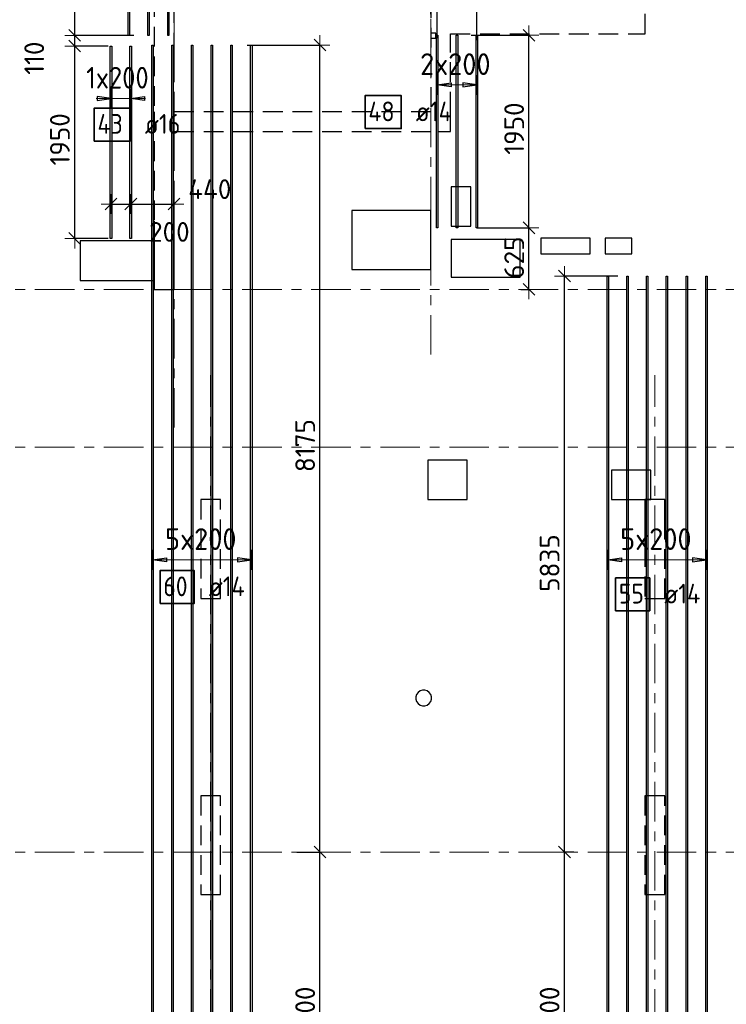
# Model space of a CAD drawing. Header units: metres. Extents: x -38 to 107, y -15 to 21.
# Tile 18 of 89: x 17.52 to 24.67, y 1.76 to 11.73. Entities that reach past the tile are written whole.
import ezdxf

# ---------------------------------------------------------------- set-up
doc = ezdxf.new("R2010")
doc.units = ezdxf.units.M
doc.header["$PDMODE"] = 65
for name, pattern in [('______11', [0.5, 0.4, -0.05, 0, -0.05]), ('______2', [0.27, 0.2, -0.07]), ('______5', [1.1, 0.8, -0.1, 0.1, -0.1])]:
    doc.linetypes.add(name, pattern=pattern)
for name, color, linetype, lineweight in [('XR$2$Осевая линия (1)', 7, '______5', 13), ('XR$3$Перекрытие (1)', 7, 'Continuous', 35), ('XR$3$Размерная линия (1)', 7, 'Continuous', 13)]:
    doc.layers.add(name, color=color, linetype=linetype, lineweight=lineweight)
for name, color, linetype, lineweight, true_color in [('XR$3$Арм.стержн.Доп. Арм верхн.зоны Х', 7, 'Continuous', 35, 0x8c8cff), ('XR$3$Арм.стержн.Доп. Арм. верхн.зоны У', 7, 'Continuous', 35, 0x739641), ('XR$5$Стена_ бетон несущ.', 7, 'Continuous', 70, 0xb4b496)]:
    doc.layers.add(name, color=color, linetype=linetype, lineweight=lineweight, true_color=true_color)
doc.styles.add('ISOCPEUR', font='txt')
doc.dimstyles.new('DIMSTYLE_3', dxfattribs={"dimtxt": 0.2, "dimasz": 0.2, "dimexe": 0, "dimexo": 0, "dimgap": 0.1, "dimtad": 2, "dimdec": 0, "dimlfac": 1000, "dimrnd": 5, "dimzin": 12, "dimdsep": 46, "dimtxsty": 'ISOCPEUR', "dimblk1": 'ALL_ML_STRICH', "dimblk2": 'ALL_ML_STRICH', "dimsah": 1, "dimcen": 0, "dimclrd": 7, "dimclre": 256, "dimclrt": 7, "dimadec": 0, "dimazin": 0, "dimtfac": 1, "dimtdec": 0, "dimtix": 1, "dimtmove": 2, "dimatfit": 3, "dimfxl": 0, "dimtzin": 0, "dimlwd": 0, "dimlwe": -3, "dimarcsym": 0})
doc.dimstyles.new('DIMSTYLE_6', dxfattribs={"dimtxt": 0.2, "dimasz": 0.2, "dimexe": 0, "dimexo": 0, "dimgap": 0.1, "dimtad": 2, "dimdec": 0, "dimlfac": 1000, "dimrnd": 5, "dimzin": 12, "dimdsep": 46, "dimtxsty": 'ISOCPEUR', "dimblk1": 'ALL_ML_STRICH', "dimblk2": 'ALL_ML_STRICH', "dimsah": 1, "dimcen": 0, "dimclrd": 7, "dimclre": 256, "dimclrt": 7, "dimadec": 0, "dimazin": 0, "dimtfac": 1, "dimtdec": 0, "dimtix": 1, "dimtmove": 2, "dimatfit": 3, "dimfxl": 0, "dimtvp": 1.2, "dimtzin": 0, "dimlwd": 0, "dimlwe": -3, "dimarcsym": 0})
doc.dimstyles.new('DIMSTYLE_8', dxfattribs={"dimtxt": 0.2, "dimasz": 0.2, "dimexe": 0, "dimexo": 1e-06, "dimgap": 0.1, "dimtad": 0, "dimdec": 0, "dimlfac": 1000, "dimrnd": 5, "dimzin": 12, "dimdsep": 46, "dimtxsty": 'ISOCPEUR', "dimblk1": 'ALL_ML_STRICH', "dimblk2": 'ALL_ML_STRICH', "dimsah": 1, "dimcen": 0, "dimse1": 1, "dimse2": 1, "dimclrd": 7, "dimclre": 256, "dimclrt": 7, "dimadec": 0, "dimazin": 0, "dimtfac": 1, "dimtdec": 0, "dimtix": 1, "dimtmove": 2, "dimatfit": 3, "dimfxl": 0, "dimtvp": 1.2, "dimtzin": 0, "dimlwd": 0, "dimlwe": -3, "dimarcsym": 0})
doc.dimstyles.new('DIMSTYLE_9', dxfattribs={"dimtxt": 0.2, "dimasz": 0.2, "dimexe": 0, "dimexo": 1e-06, "dimgap": 0.1, "dimtad": 2, "dimdec": 0, "dimlfac": 1000, "dimrnd": 5, "dimzin": 12, "dimdsep": 46, "dimtxsty": 'ISOCPEUR', "dimblk1": 'ALL_ML_STRICH', "dimblk2": 'ALL_ML_STRICH', "dimsah": 1, "dimcen": 0, "dimse1": 1, "dimse2": 1, "dimclrd": 7, "dimclre": 256, "dimclrt": 7, "dimadec": 0, "dimazin": 0, "dimtfac": 1, "dimtdec": 0, "dimtix": 1, "dimtmove": 2, "dimatfit": 3, "dimfxl": 0, "dimtvp": 1.2, "dimtzin": 0, "dimlwd": 0, "dimlwe": -3, "dimarcsym": 0})

# ---------------------------------------------------------------- blocks, each defined once
blk = doc.blocks.new('ALL_ML_STRICH')
at = {"color": 0, "linetype": 'ByBlock', "lineweight": -2}
for p, q in [((0, -0.5), (0, 0.5)), ((-1, 0), (0.5, 0)), ((-0.3, -0.3), (0.3, 0.3))]:
    blk.add_line(p, q, dxfattribs=at)
blk = doc.blocks.new('*D145')
at = {"layer": 'DEFPOINTS', "color": 7, "linetype": 'Continuous', "lineweight": 13, "transparency": 33554687}
for p in [(18.4334, 11.4647), (18.0735, 9.5147), (18.4334, 9.5147)]:
    blk.add_point(p, dxfattribs=at)
at = {"layer": 'XR$3$Размерная линия (1)', "color": 9, "linetype": 'Continuous', "lineweight": -2, "true_color": 0xc7c7c7, "transparency": 33554687}
for p, q in [((18.4134, 11.4647), (18.0735, 11.4647)), ((18.4134, 9.5147), (18.0735, 9.5147))]:
    blk.add_line(p, q, dxfattribs=at)
at = {"layer": 'XR$3$Размерная линия (1)', "color": 7, "linetype": 'Continuous', "lineweight": -2, "transparency": 33554687}
blk.add_line((18.0735, 9.5147), (18.0735, 11.4647), dxfattribs=at)
at = {"layer": 'XR$3$Размерная линия (1)', "color": 7, "linetype": 'Continuous', "lineweight": 13, "transparency": 33554687, "xscale": 0.2, "yscale": 0.2, "zscale": 0.2}
for p, rotation in [((18.0735, 11.4647), 90), ((18.0735, 9.5147), 270)]:
    blk.add_blockref('ALL_ML_STRICH', p, dxfattribs=dict(at, rotation=rotation))
at = {"layer": 'XR$3$Размерная линия (1)', "color": 7, "linetype": 'Continuous', "lineweight": 13, "transparency": 33554687, "insert": (17.9235, 10.5197), "char_height": 0.2, "width": 0.8, "attachment_point": 5, "rotation": 90, "style": 'ISOCPEUR'}
blk.add_mtext('\\A1;{1950}', dxfattribs=at)
blk = doc.blocks.new('*D146')
at = {"layer": 'DEFPOINTS', "color": 7, "linetype": 'Continuous', "lineweight": 13, "transparency": 33554687}
for p in [(18.6934, 11.5729), (18.0735, 11.4647), (18.4334, 11.4647)]:
    blk.add_point(p, dxfattribs=at)
at = {"layer": 'XR$3$Размерная линия (1)', "color": 9, "linetype": 'Continuous', "lineweight": -2, "true_color": 0xc7c7c7, "transparency": 33554687}
for p, q in [((18.6734, 11.5729), (18.0735, 11.5729)), ((18.4134, 11.4647), (18.0735, 11.4647))]:
    blk.add_line(p, q, dxfattribs=at)
at = {"layer": 'XR$3$Размерная линия (1)', "color": 7, "linetype": 'Continuous', "lineweight": -2, "transparency": 33554687}
blk.add_line((18.0735, 11.4647), (18.0735, 11.5729), dxfattribs=at)
at = {"layer": 'XR$3$Размерная линия (1)', "color": 7, "linetype": 'Continuous', "lineweight": 13, "transparency": 33554687, "xscale": 0.2, "yscale": 0.2, "zscale": 0.2}
for p, rotation in [((18.0735, 11.5729), 90), ((18.0735, 11.4647), 270)]:
    blk.add_blockref('ALL_ML_STRICH', p, dxfattribs=dict(at, rotation=rotation))
at = {"layer": 'XR$3$Размерная линия (1)', "color": 7, "linetype": 'Continuous', "lineweight": 13, "transparency": 33554687, "insert": (17.6636, 11.3418), "char_height": 0.2, "width": 0.6, "attachment_point": 5, "rotation": 90, "style": 'ISOCPEUR'}
blk.add_mtext('\\A1;{110}', dxfattribs=at)
blk = doc.blocks.new('*D147')
at = {"layer": 'DEFPOINTS', "color": 7, "linetype": 'Continuous', "lineweight": 13, "transparency": 33554687}
for p in [(18.187, 12.8), (18.0735, 11.5729), (18.6934, 11.5729)]:
    blk.add_point(p, dxfattribs=at)
at = {"layer": 'XR$3$Размерная линия (1)', "color": 9, "linetype": 'Continuous', "lineweight": -2, "true_color": 0xc7c7c7, "transparency": 33554687}
for p, q in [((18.167, 12.8), (18.0735, 12.8)), ((18.6734, 11.5729), (18.0735, 11.5729))]:
    blk.add_line(p, q, dxfattribs=at)
at = {"layer": 'XR$3$Размерная линия (1)', "color": 7, "linetype": 'Continuous', "lineweight": -2, "transparency": 33554687}
blk.add_line((18.0735, 11.5729), (18.0735, 12.8), dxfattribs=at)
at = {"layer": 'XR$3$Размерная линия (1)', "color": 7, "linetype": 'Continuous', "lineweight": 13, "transparency": 33554687, "xscale": 0.2, "yscale": 0.2, "zscale": 0.2}
for p, rotation in [((18.0735, 12.8), 90), ((18.0735, 11.5729), 270)]:
    blk.add_blockref('ALL_ML_STRICH', p, dxfattribs=dict(at, rotation=rotation))
at = {"layer": 'XR$3$Размерная линия (1)', "color": 7, "linetype": 'Continuous', "lineweight": 13, "transparency": 33554687, "insert": (17.9235, 12.2164), "char_height": 0.2, "width": 0.8, "attachment_point": 5, "rotation": 90, "style": 'ISOCPEUR'}
blk.add_mtext('\\A1;{1225}', dxfattribs=at)
blk = doc.blocks.new('*D154')
at = {"layer": 'DEFPOINTS', "color": 7, "linetype": 'Continuous', "lineweight": 13, "transparency": 33554687}
for p in [(23.1495, 3.3), (23.0341, 0), (23.2005, 0)]:
    blk.add_point(p, dxfattribs=at)
at = {"layer": 'XR$3$Размерная линия (1)', "color": 9, "linetype": 'Continuous', "lineweight": -2, "true_color": 0xc7c7c7, "transparency": 33554687}
for p, q in [((23.1295, 3.3), (23.0341, 3.3)), ((23.1805, 0), (23.0341, 0))]:
    blk.add_line(p, q, dxfattribs=at)
at = {"layer": 'XR$3$Размерная линия (1)', "color": 7, "linetype": 'Continuous', "lineweight": -2, "transparency": 33554687}
blk.add_line((23.0341, 0), (23.0341, 3.3), dxfattribs=at)
at = {"layer": 'XR$3$Размерная линия (1)', "color": 7, "linetype": 'Continuous', "lineweight": 13, "transparency": 33554687, "xscale": 0.2, "yscale": 0.2, "zscale": 0.2}
for p, rotation in [((23.0341, 3.3), 90), ((23.0341, 0), 270)]:
    blk.add_blockref('ALL_ML_STRICH', p, dxfattribs=dict(at, rotation=rotation))
at = {"layer": 'XR$3$Размерная линия (1)', "color": 7, "linetype": 'Continuous', "lineweight": 13, "transparency": 33554687, "insert": (22.8841, 1.66), "char_height": 0.2, "width": 0.8, "attachment_point": 5, "rotation": 90, "style": 'ISOCPEUR'}
blk.add_mtext('\\A1;{3300}', dxfattribs=at)
blk = doc.blocks.new('*D155')
at = {"layer": 'DEFPOINTS', "color": 7, "linetype": 'Continuous', "lineweight": 13, "transparency": 33554687}
for p in [(23.5958, 9.135), (23.0341, 3.3), (23.1495, 3.3)]:
    blk.add_point(p, dxfattribs=at)
at = {"layer": 'XR$3$Размерная линия (1)', "color": 9, "linetype": 'Continuous', "lineweight": -2, "true_color": 0xc7c7c7, "transparency": 33554687}
for p, q in [((23.5758, 9.135), (23.0341, 9.135)), ((23.1295, 3.3), (23.0341, 3.3))]:
    blk.add_line(p, q, dxfattribs=at)
at = {"layer": 'XR$3$Размерная линия (1)', "color": 7, "linetype": 'Continuous', "lineweight": -2, "transparency": 33554687}
blk.add_line((23.0341, 3.3), (23.0341, 9.135), dxfattribs=at)
at = {"layer": 'XR$3$Размерная линия (1)', "color": 7, "linetype": 'Continuous', "lineweight": 13, "transparency": 33554687, "xscale": 0.2, "yscale": 0.2, "zscale": 0.2}
for p, rotation in [((23.0341, 9.135), 90), ((23.0341, 3.3), 270)]:
    blk.add_blockref('ALL_ML_STRICH', p, dxfattribs=dict(at, rotation=rotation))
at = {"layer": 'XR$3$Размерная линия (1)', "color": 7, "linetype": 'Continuous', "lineweight": 13, "transparency": 33554687, "insert": (22.8841, 6.2275), "char_height": 0.2, "width": 0.8, "attachment_point": 5, "rotation": 90, "style": 'ISOCPEUR'}
blk.add_mtext('\\A1;{5835}', dxfattribs=at)
blk = doc.blocks.new('*D354')
at = {"layer": 'DEFPOINTS', "color": 7, "linetype": 'Continuous', "lineweight": 13, "transparency": 33554687}
for p in [(22.127, 9.6237), (22.5734, 9), (22.6749, 9)]:
    blk.add_point(p, dxfattribs=at)
at = {"layer": 'XR$3$Размерная линия (1)', "color": 9, "linetype": 'Continuous', "lineweight": -2, "true_color": 0xc7c7c7, "transparency": 33554687}
for p, q in [((22.147, 9.6237), (22.6749, 9.6237)), ((22.5934, 9), (22.6749, 9))]:
    blk.add_line(p, q, dxfattribs=at)
at = {"layer": 'XR$3$Размерная линия (1)', "color": 7, "linetype": 'Continuous', "lineweight": -2, "transparency": 33554687}
blk.add_line((22.6749, 9), (22.6749, 9.6237), dxfattribs=at)
at = {"layer": 'XR$3$Размерная линия (1)', "color": 7, "linetype": 'Continuous', "lineweight": 13, "transparency": 33554687, "xscale": 0.2, "yscale": 0.2, "zscale": 0.2}
for p, rotation in [((22.6749, 9.6237), 90), ((22.6749, 9), 270)]:
    blk.add_blockref('ALL_ML_STRICH', p, dxfattribs=dict(at, rotation=rotation))
at = {"layer": 'XR$3$Размерная линия (1)', "color": 7, "linetype": 'Continuous', "lineweight": 13, "transparency": 33554687, "insert": (22.5249, 9.3219), "char_height": 0.2, "width": 0.6, "attachment_point": 5, "rotation": 90, "style": 'ISOCPEUR'}
blk.add_mtext('\\A1;{625}', dxfattribs=at)
blk = doc.blocks.new('*D355')
at = {"layer": 'DEFPOINTS', "color": 7, "linetype": 'Continuous', "lineweight": 13, "transparency": 33554687}
for p in [(22.0678, 11.5737), (22.127, 9.6237), (22.6749, 9.6237)]:
    blk.add_point(p, dxfattribs=at)
at = {"layer": 'XR$3$Размерная линия (1)', "color": 9, "linetype": 'Continuous', "lineweight": -2, "true_color": 0xc7c7c7, "transparency": 33554687}
for p, q in [((22.0878, 11.5737), (22.6749, 11.5737)), ((22.147, 9.6237), (22.6749, 9.6237))]:
    blk.add_line(p, q, dxfattribs=at)
at = {"layer": 'XR$3$Размерная линия (1)', "color": 7, "linetype": 'Continuous', "lineweight": -2, "transparency": 33554687}
blk.add_line((22.6749, 9.6237), (22.6749, 11.5737), dxfattribs=at)
at = {"layer": 'XR$3$Размерная линия (1)', "color": 7, "linetype": 'Continuous', "lineweight": 13, "transparency": 33554687, "xscale": 0.2, "yscale": 0.2, "zscale": 0.2}
for p, rotation in [((22.6749, 11.5737), 90), ((22.6749, 9.6237), 270)]:
    blk.add_blockref('ALL_ML_STRICH', p, dxfattribs=dict(at, rotation=rotation))
at = {"layer": 'XR$3$Размерная линия (1)', "color": 7, "linetype": 'Continuous', "lineweight": 13, "transparency": 33554687, "insert": (22.5249, 10.6287), "char_height": 0.2, "width": 0.8, "attachment_point": 5, "rotation": 90, "style": 'ISOCPEUR'}
blk.add_mtext('\\A1;{1950}', dxfattribs=at)
blk = doc.blocks.new('*D356')
at = {"layer": 'DEFPOINTS', "color": 7, "linetype": 'Continuous', "lineweight": 13, "transparency": 33554687}
for p in [(21.68, 11.9755), (21.68, 11.7688), (21.7458, 11.525)]:
    blk.add_point(p, dxfattribs=at)
at = {"layer": 'XR$3$Размерная линия (1)', "color": 9, "linetype": 'Continuous', "lineweight": -2, "true_color": 0xc7c7c7, "transparency": 33554687}
for p, q in [((21.68, 11.7888), (21.68, 11.9755)), ((21.7458, 11.545), (21.7458, 11.9755))]:
    blk.add_line(p, q, dxfattribs=at)
at = {"layer": 'XR$3$Размерная линия (1)', "color": 7, "linetype": 'Continuous', "lineweight": -2, "transparency": 33554687}
blk.add_line((21.68, 11.9755), (21.7458, 11.9755), dxfattribs=at)
at = {"layer": 'XR$3$Размерная линия (1)', "color": 7, "linetype": 'Continuous', "lineweight": 13, "transparency": 33554687, "xscale": 0.2, "yscale": 0.2, "zscale": 0.2}
blk.add_blockref('ALL_ML_STRICH', (21.7458, 11.9755), dxfattribs=at)
at = {"layer": 'XR$3$Размерная линия (1)', "color": 7, "linetype": 'Continuous', "lineweight": 13, "transparency": 33554687, "xscale": 0.2, "yscale": 0.2, "zscale": 0.2, "rotation": 180}
blk.add_blockref('ALL_ML_STRICH', (21.68, 11.9755), dxfattribs=at)
at = {"layer": 'XR$3$Размерная линия (1)', "color": 7, "linetype": 'Continuous', "lineweight": 13, "transparency": 33554687, "insert": (21.4278, 12.1238), "char_height": 0.2, "width": 0.4, "attachment_point": 5, "style": 'ISOCPEUR'}
blk.add_mtext('\\A1;{65}', dxfattribs=at)
blk = doc.blocks.new('*D357')
at = {"layer": 'DEFPOINTS', "color": 7, "linetype": 'Continuous', "lineweight": 13, "transparency": 33554687}
for p in [(21.7458, 11.9755), (21.7458, 11.525), (22.1458, 11.5054)]:
    blk.add_point(p, dxfattribs=at)
at = {"layer": 'XR$3$Размерная линия (1)', "color": 9, "linetype": 'Continuous', "lineweight": -2, "true_color": 0xc7c7c7, "transparency": 33554687}
for p, q in [((21.7458, 11.545), (21.7458, 11.9755)), ((22.1458, 11.5254), (22.1458, 11.9755))]:
    blk.add_line(p, q, dxfattribs=at)
at = {"layer": 'XR$3$Размерная линия (1)', "color": 7, "linetype": 'Continuous', "lineweight": -2, "transparency": 33554687}
blk.add_line((21.7458, 11.9755), (22.1458, 11.9755), dxfattribs=at)
at = {"layer": 'XR$3$Размерная линия (1)', "color": 7, "linetype": 'Continuous', "lineweight": 13, "transparency": 33554687, "xscale": 0.2, "yscale": 0.2, "zscale": 0.2, "rotation": 180}
blk.add_blockref('ALL_ML_STRICH', (21.7458, 11.9755), dxfattribs=at)
at = {"layer": 'XR$3$Размерная линия (1)', "color": 7, "linetype": 'Continuous', "lineweight": 13, "transparency": 33554687, "xscale": 0.2, "yscale": 0.2, "zscale": 0.2}
blk.add_blockref('ALL_ML_STRICH', (22.1458, 11.9755), dxfattribs=at)
at = {"layer": 'XR$3$Размерная линия (1)', "color": 7, "linetype": 'Continuous', "lineweight": 13, "transparency": 33554687, "insert": (22.5259, 12.1308), "char_height": 0.2, "width": 0.6, "attachment_point": 5, "style": 'ISOCPEUR'}
blk.add_mtext('\\A1;{400}', dxfattribs=at)
blk = doc.blocks.new('*D383')
at = {"layer": 'DEFPOINTS', "color": 7, "linetype": 'Continuous', "lineweight": 13, "transparency": 33554687}
for p in [(20.3025, 3.3), (20.3844, 0), (20.5578, 0)]:
    blk.add_point(p, dxfattribs=at)
at = {"layer": 'XR$3$Размерная линия (1)', "color": 9, "linetype": 'Continuous', "lineweight": -2, "true_color": 0xc7c7c7, "transparency": 33554687}
for p, q in [((20.3225, 3.3), (20.5578, 3.3)), ((20.4044, 0), (20.5578, 0))]:
    blk.add_line(p, q, dxfattribs=at)
at = {"layer": 'XR$3$Размерная линия (1)', "color": 7, "linetype": 'Continuous', "lineweight": -2, "transparency": 33554687}
blk.add_line((20.5578, 0), (20.5578, 3.3), dxfattribs=at)
at = {"layer": 'XR$3$Размерная линия (1)', "color": 7, "linetype": 'Continuous', "lineweight": 13, "transparency": 33554687, "xscale": 0.2, "yscale": 0.2, "zscale": 0.2}
for p, rotation in [((20.5578, 3.3), 90), ((20.5578, 0), 270)]:
    blk.add_blockref('ALL_ML_STRICH', p, dxfattribs=dict(at, rotation=rotation))
at = {"layer": 'XR$3$Размерная линия (1)', "color": 7, "linetype": 'Continuous', "lineweight": 13, "transparency": 33554687, "insert": (20.4078, 1.66), "char_height": 0.2, "width": 0.8, "attachment_point": 5, "rotation": 90, "style": 'ISOCPEUR'}
blk.add_mtext('\\A1;{3300}', dxfattribs=at)
blk = doc.blocks.new('*D384')
at = {"layer": 'DEFPOINTS', "color": 7, "linetype": 'Continuous', "lineweight": 13, "transparency": 33554687}
for p in [(19.8015, 11.475), (20.3025, 3.3), (20.5578, 3.3)]:
    blk.add_point(p, dxfattribs=at)
at = {"layer": 'XR$3$Размерная линия (1)', "color": 9, "linetype": 'Continuous', "lineweight": -2, "true_color": 0xc7c7c7, "transparency": 33554687}
for p, q in [((19.8215, 11.475), (20.5578, 11.475)), ((20.3225, 3.3), (20.5578, 3.3))]:
    blk.add_line(p, q, dxfattribs=at)
at = {"layer": 'XR$3$Размерная линия (1)', "color": 7, "linetype": 'Continuous', "lineweight": -2, "transparency": 33554687}
blk.add_line((20.5578, 3.3), (20.5578, 11.475), dxfattribs=at)
at = {"layer": 'XR$3$Размерная линия (1)', "color": 7, "linetype": 'Continuous', "lineweight": 13, "transparency": 33554687, "xscale": 0.2, "yscale": 0.2, "zscale": 0.2}
for p, rotation in [((20.5578, 11.475), 90), ((20.5578, 3.3), 270)]:
    blk.add_blockref('ALL_ML_STRICH', p, dxfattribs=dict(at, rotation=rotation))
at = {"layer": 'XR$3$Размерная линия (1)', "color": 7, "linetype": 'Continuous', "lineweight": 13, "transparency": 33554687, "insert": (20.4078, 7.4175), "char_height": 0.2, "width": 0.8, "attachment_point": 5, "rotation": 90, "style": 'ISOCPEUR'}
blk.add_mtext('\\A1;{8175}', dxfattribs=at)
blk = doc.blocks.new('*D385')
at = {"layer": 'DEFPOINTS', "color": 7, "linetype": 'Continuous', "lineweight": 13, "transparency": 33554687}
for p in [(18.6414, 9.9075), (18.4414, 9.8641), (18.4414, 9.7745)]:
    blk.add_point(p, dxfattribs=at)
at = {"layer": 'XR$3$Размерная линия (1)', "color": 7, "linetype": 'Continuous', "lineweight": -2, "transparency": 33554687}
blk.add_line((18.4414, 9.8641), (18.6414, 9.8641), dxfattribs=at)
at = {"layer": 'XR$3$Размерная линия (1)', "color": 7, "linetype": 'Continuous', "lineweight": 13, "transparency": 33554687, "xscale": 0.2, "yscale": 0.2, "zscale": 0.2, "rotation": 180}
blk.add_blockref('ALL_ML_STRICH', (18.4414, 9.8641), dxfattribs=at)
at = {"layer": 'XR$3$Размерная линия (1)', "color": 7, "linetype": 'Continuous', "lineweight": 13, "transparency": 33554687, "xscale": 0.2, "yscale": 0.2, "zscale": 0.2}
blk.add_blockref('ALL_ML_STRICH', (18.6414, 9.8641), dxfattribs=at)
at = {"layer": 'XR$3$Размерная линия (1)', "color": 7, "linetype": 'Continuous', "lineweight": 13, "transparency": 33554687, "insert": (19.0325, 9.5819), "char_height": 0.2, "width": 0.6, "attachment_point": 5, "style": 'ISOCPEUR'}
blk.add_mtext('\\A1;{200}', dxfattribs=at)
blk = doc.blocks.new('*D386')
at = {"layer": 'DEFPOINTS', "color": 7, "linetype": 'Continuous', "lineweight": 13, "transparency": 33554687}
for p in [(18.6414, 9.9075), (18.6414, 9.8641), (19.08, 9.7693)]:
    blk.add_point(p, dxfattribs=at)
at = {"layer": 'XR$3$Размерная линия (1)', "color": 7, "linetype": 'Continuous', "lineweight": -2, "transparency": 33554687}
blk.add_line((18.6414, 9.8641), (19.08, 9.8641), dxfattribs=at)
at = {"layer": 'XR$3$Размерная линия (1)', "color": 7, "linetype": 'Continuous', "lineweight": 13, "transparency": 33554687, "xscale": 0.2, "yscale": 0.2, "zscale": 0.2, "rotation": 180}
blk.add_blockref('ALL_ML_STRICH', (18.6414, 9.8641), dxfattribs=at)
at = {"layer": 'XR$3$Размерная линия (1)', "color": 7, "linetype": 'Continuous', "lineweight": 13, "transparency": 33554687, "xscale": 0.2, "yscale": 0.2, "zscale": 0.2}
blk.add_blockref('ALL_ML_STRICH', (19.08, 9.8641), dxfattribs=at)
at = {"layer": 'XR$3$Размерная линия (1)', "color": 7, "linetype": 'Continuous', "lineweight": 13, "transparency": 33554687, "insert": (19.4416, 10.0152), "char_height": 0.2, "width": 0.6, "attachment_point": 5, "style": 'ISOCPEUR'}
blk.add_mtext('\\A1;{440}', dxfattribs=at)

msp = doc.modelspace()

# ---------------------------------------------------------------- linework, layer by layer
at = {"layer": 'XR$2$Осевая линия (1)', "color": 253, "linetype": '______11', "lineweight": 13, "true_color": 0xa0a0a0, "transparency": 33554687}
for p, q in [((19.08, 7.6), (19.08, 19.78)), ((21.68, 8.34), (21.68, 19.78)), ((-2.63, 9), (62.6, 9)), ((19.45, -3.39), (19.45, 8.13)), ((23.95, -3.39), (23.95, 8.13)), ((-2.63, 7.4), (62.6, 7.4)), ((-2.63, 3.3), (62.6, 3.3))]:
    msp.add_line(p, q, dxfattribs=at)
at = {"layer": 'XR$3$Арм.стержн.Доп. Арм верхн.зоны Х', "color": 253, "linetype": 'Continuous', "lineweight": -3, "true_color": 0xa0a0a0, "transparency": 33554687}
for p, q in [((21.7458, 11.0716), (21.7458, 11.1716)), ((22.1458, 11.0716), (22.1458, 11.1716)), ((21.7458, 11.0716), (21.7458, 10.9716)), ((22.1458, 11.0716), (22.1458, 10.9716)), ((18.8627, 6.2605), (18.8627, 6.3605)), ((19.8627, 6.2605), (19.8627, 6.3605)), ((23.4727, 6.2605), (23.4727, 6.3605)), ((24.4727, 6.2605), (24.4727, 6.3605)), ((18.8627, 6.2605), (18.8627, 6.1605)), ((19.8627, 6.2605), (19.8627, 6.1605)), ((23.4727, 6.2605), (23.4727, 6.1605)), ((24.4727, 6.2605), (24.4727, 6.1605))]:
    msp.add_line(p, q, dxfattribs=at)
at = {"layer": 'XR$3$Арм.стержн.Доп. Арм верхн.зоны Х', "color": 7, "linetype": 'Continuous', "lineweight": 25, "transparency": 33554687}
for p, q in [((21.7458, 11.0716), (21.8858, 11.0916)), ((21.8858, 11.0516), (21.7458, 11.0716)), ((21.8858, 11.0916), (21.8858, 11.0516)), ((22.1458, 11.0716), (22.0058, 11.0916)), ((22.0058, 11.0916), (22.0058, 11.0516)), ((22.0058, 11.0516), (22.1458, 11.0716)), ((18.8627, 6.2605), (19.0027, 6.2805)), ((19.0027, 6.2405), (18.8627, 6.2605)), ((19.0027, 6.2805), (19.0027, 6.2405)), ((19.8627, 6.2605), (19.7227, 6.2805)), ((19.7227, 6.2805), (19.7227, 6.2405)), ((19.7227, 6.2405), (19.8627, 6.2605)), ((23.4727, 6.2605), (23.6127, 6.2805)), ((23.6127, 6.2405), (23.4727, 6.2605)), ((23.6127, 6.2805), (23.6127, 6.2405)), ((24.4727, 6.2605), (24.3327, 6.2805)), ((24.3327, 6.2805), (24.3327, 6.2405)), ((24.3327, 6.2405), (24.4727, 6.2605))]:
    msp.add_line(p, q, dxfattribs=at)
at = {"layer": 'XR$3$Арм.стержн.Доп. Арм верхн.зоны Х', "color": 7, "linetype": 'Continuous', "lineweight": 13, "transparency": 33554687}
for p, q in [((21.7458, 11.0716), (21.7458, 11.0716)), ((21.7458, 11.0716), (22.1458, 11.0716)), ((22.1458, 11.0716), (22.1458, 11.0716)), ((18.8627, 6.2605), (18.8627, 6.2605)), ((18.8627, 6.2605), (19.8627, 6.2605)), ((19.8627, 6.2605), (19.8627, 6.2605)), ((23.4727, 6.2605), (23.4727, 6.2605)), ((23.4727, 6.2605), (24.4727, 6.2605)), ((24.4727, 6.2605), (24.4727, 6.2605))]:
    msp.add_line(p, q, dxfattribs=at)
at = {"layer": 'XR$3$Арм.стержн.Доп. Арм верхн.зоны Х', "color": 34, "linetype": 'Continuous', "lineweight": 25, "transparency": 33554687}
for points in [[(18.6153, 11.5729), (18.6153, 15.4729), (18.6273, 15.4729), (18.6273, 11.5729), (18.6153, 11.5729)], [(18.8153, 11.5729), (18.8153, 15.4729), (18.8273, 15.4729), (18.8273, 11.5729), (18.8153, 11.5729)], [(19.0153, 11.5729), (19.0153, 15.4729), (19.0273, 15.4729), (19.0273, 11.5729), (19.0153, 11.5729)]]:
    msp.add_lwpolyline(points, dxfattribs=at)
at = {"layer": 'XR$3$Арм.стержн.Доп. Арм верхн.зоны Х', "color": 7, "linetype": 'Continuous', "lineweight": 25, "transparency": 33554687}
for points in [[(21.7388, 9.6237), (21.7388, 11.5737), (21.7528, 11.5737), (21.7528, 9.6237), (21.7388, 9.6237)], [(21.9388, 9.6237), (21.9388, 11.5737), (21.9528, 11.5737), (21.9528, 9.6237), (21.9388, 9.6237)], [(22.1388, 9.6237), (22.1388, 11.5737), (22.1528, 11.5737), (22.1528, 9.6237), (22.1388, 9.6237)], [(18.8557, -0.225), (18.8557, 11.475), (18.8697, 11.475), (18.8697, -0.225), (18.8557, -0.225)], [(19.0557, -0.225), (19.0557, 11.475), (19.0697, 11.475), (19.0697, -0.225), (19.0557, -0.225)], [(19.2557, -0.225), (19.2557, 11.475), (19.2697, 11.475), (19.2697, -0.225), (19.2557, -0.225)], [(19.4557, -0.225), (19.4557, 11.475), (19.4697, 11.475), (19.4697, -0.225), (19.4557, -0.225)], [(19.6557, -0.225), (19.6557, 11.475), (19.6697, 11.475), (19.6697, -0.225), (19.6557, -0.225)], [(19.8557, -0.225), (19.8557, 11.475), (19.8697, 11.475), (19.8697, -0.225), (19.8557, -0.225)], [(23.4657, -0.225), (23.4657, 9.135), (23.4797, 9.135), (23.4797, -0.225), (23.4657, -0.225)], [(23.6657, -0.225), (23.6657, 9.135), (23.6797, 9.135), (23.6797, -0.225), (23.6657, -0.225)], [(23.8657, -0.225), (23.8657, 9.135), (23.8797, 9.135), (23.8797, -0.225), (23.8657, -0.225)], [(24.0657, -0.225), (24.0657, 9.135), (24.0797, 9.135), (24.0797, -0.225), (24.0657, -0.225)], [(24.2657, -0.225), (24.2657, 9.135), (24.2797, 9.135), (24.2797, -0.225), (24.2657, -0.225)], [(24.4657, -0.225), (24.4657, 9.135), (24.4797, 9.135), (24.4797, -0.225), (24.4657, -0.225)]]:
    msp.add_lwpolyline(points, dxfattribs=at)
at = {"layer": 'XR$3$Арм.стержн.Доп. Арм верхн.зоны Х', "color": 7, "linetype": 'Continuous', "lineweight": 35, "transparency": 33554687}
for points in [[(21.015, 10.6294), (21.3817, 10.6294), (21.3817, 10.9628), (21.015, 10.9628), (21.015, 10.6294)], [(18.938, 5.8183), (19.2847, 5.8183), (19.2847, 6.1516), (18.938, 6.1516), (18.938, 5.8183)], [(23.5522, 5.7444), (23.8989, 5.7444), (23.8989, 6.0778), (23.5522, 6.0778), (23.5522, 5.7444)]]:
    msp.add_lwpolyline(points, dxfattribs=at)
at = {"layer": 'XR$3$Арм.стержн.Доп. Арм. верхн.зоны У', "color": 253, "linetype": 'Continuous', "lineweight": -3, "true_color": 0xa0a0a0, "transparency": 33554687}
for p, q in [((18.4414, 10.9343), (18.4414, 11.0343)), ((18.6414, 10.9343), (18.6414, 11.0343)), ((18.4414, 10.9343), (18.4414, 10.8343)), ((18.6414, 10.9343), (18.6414, 10.8343))]:
    msp.add_line(p, q, dxfattribs=at)
at = {"layer": 'XR$3$Арм.стержн.Доп. Арм. верхн.зоны У', "color": 7, "linetype": 'Continuous', "lineweight": 13, "transparency": 33554687}
for p, q in [((18.4414, 10.9343), (18.2914, 10.9343)), ((18.4414, 10.9343), (18.6414, 10.9343)), ((18.6414, 10.9343), (18.7914, 10.9343))]:
    msp.add_line(p, q, dxfattribs=at)
at = {"layer": 'XR$3$Арм.стержн.Доп. Арм. верхн.зоны У', "color": 7, "linetype": 'Continuous', "lineweight": 25, "transparency": 33554687}
for p, q in [((18.4414, 10.9343), (18.3014, 10.9543)), ((18.3014, 10.9543), (18.3014, 10.9143)), ((18.3014, 10.9143), (18.4414, 10.9343)), ((18.6414, 10.9343), (18.7814, 10.9543)), ((18.7814, 10.9143), (18.6414, 10.9343)), ((18.7814, 10.9543), (18.7814, 10.9143))]:
    msp.add_line(p, q, dxfattribs=at)
for points in [[(18.4334, 9.5147), (18.4334, 11.4647), (18.4494, 11.4647), (18.4494, 9.5147), (18.4334, 9.5147)], [(18.6334, 9.5147), (18.6334, 11.4647), (18.6494, 11.4647), (18.6494, 9.5147), (18.6334, 9.5147)]]:
    msp.add_lwpolyline(points, dxfattribs=at)
at = {"layer": 'XR$3$Арм.стержн.Доп. Арм. верхн.зоны У', "color": 7, "linetype": 'Continuous', "lineweight": 35, "transparency": 33554687}
msp.add_lwpolyline([(18.2709, 10.5029), (18.6375, 10.5029), (18.6375, 10.8362), (18.2709, 10.8362), (18.2709, 10.5029)], dxfattribs=at)
at = {"layer": 'XR$3$Перекрытие (1)', "color": 7, "linetype": 'Continuous', "lineweight": 25, "transparency": 33554687}
for p, q in [((21.68, 11.5937), (21.68, 11.5437)), ((21.73, 11.5937), (21.68, 11.5937)), ((21.73, 11.5437), (21.73, 11.5937)), ((21.68, 11.5437), (21.73, 11.5437)), ((21.8855, 10.0398), (21.8855, 9.6398)), ((22.0855, 10.0398), (21.8855, 10.0398)), ((22.0855, 9.6398), (22.0855, 10.0398)), ((20.88, 9.8003), (20.88, 9.2003)), ((21.68, 9.8003), (20.88, 9.8003)), ((21.68, 9.2003), (21.68, 9.8003)), ((21.8855, 9.6398), (22.0855, 9.6398)), ((18.1302, 9.4905), (18.1302, 9.0905)), ((18.8802, 9.4905), (18.1302, 9.4905)), ((18.8802, 9.0905), (18.8802, 9.4905)), ((21.8856, 9.5045), (21.8856, 9.1245)), ((22.5856, 9.5045), (21.8856, 9.5045)), ((22.5856, 9.1245), (22.5856, 9.5045)), ((22.7959, 9.5195), (22.7959, 9.3595)), ((23.2959, 9.5195), (22.7959, 9.5195)), ((23.2959, 9.3595), (23.2959, 9.5195)), ((23.4459, 9.5195), (23.4459, 9.3595)), ((23.7159, 9.5195), (23.4459, 9.5195)), ((23.7159, 9.3595), (23.7159, 9.5195)), ((22.7959, 9.3595), (23.2959, 9.3595)), ((23.4459, 9.3595), (23.7159, 9.3595)), ((20.88, 9.2003), (21.68, 9.2003)), ((18.1302, 9.0905), (18.8802, 9.0905)), ((21.8856, 9.1245), (22.5856, 9.1245)), ((21.65, 7.2702), (21.65, 6.8702)), ((22.05, 7.2702), (21.65, 7.2702)), ((22.05, 6.8702), (22.05, 7.2702)), ((23.51, 7.1702), (23.51, 6.8702)), ((23.91, 7.1702), (23.51, 7.1702)), ((23.91, 6.8702), (23.91, 7.1702)), ((21.65, 6.8702), (22.05, 6.8702)), ((23.51, 6.8702), (23.91, 6.8702)), ((21.536, 4.8976), (21.5282, 4.8736)), ((21.5509, 4.918), (21.536, 4.8976)), ((21.5713, 4.9328), (21.5509, 4.918)), ((21.5953, 4.9406), (21.5713, 4.9328)), ((21.6205, 4.9406), (21.5953, 4.9406)), ((21.6445, 4.9328), (21.6205, 4.9406)), ((21.6649, 4.918), (21.6445, 4.9328)), ((21.6798, 4.8976), (21.6649, 4.918)), ((21.6876, 4.8736), (21.6798, 4.8976)), ((21.5282, 4.8736), (21.5282, 4.8483)), ((21.5282, 4.8483), (21.536, 4.8243)), ((21.536, 4.8243), (21.5509, 4.8039)), ((21.5509, 4.8039), (21.5713, 4.7891)), ((21.5713, 4.7891), (21.5953, 4.7813)), ((21.6205, 4.7813), (21.6445, 4.7891)), ((21.6445, 4.7891), (21.6649, 4.8039)), ((21.6649, 4.8039), (21.6798, 4.8243)), ((21.6798, 4.8243), (21.6876, 4.8483)), ((21.6876, 4.8483), (21.6876, 4.8736)), ((21.5953, 4.7813), (21.6205, 4.7813))]:
    msp.add_line(p, q, dxfattribs=at)
at = {"layer": 'XR$5$Стена_ бетон несущ.', "color": 253, "linetype": '______2', "lineweight": -3, "true_color": 0xa0a0a0, "transparency": 33554687}
for p, q in [((21.68, 16.45), (21.68, 10.8)), ((19.08, 10.8), (19.08, 15.05)), ((18.88, 14.06), (18.88, 10.8)), ((23.8503, 11.59), (23.8503, 11.985)), ((21.88, 11.59), (23.8503, 11.59)), ((21.88, 10.8), (21.88, 11.59)), ((18.88, 10.8), (18.88, 9.69)), ((19.18, 10.8), (19.08, 10.8)), ((21.68, 10.8), (19.18, 10.8)), ((21.88, 10.6), (21.88, 10.8)), ((19.08, 10.6), (21.76, 10.6)), ((19.08, 9), (19.08, 10.6)), ((21.76, 10.6), (21.88, 10.6)), ((18.88, 9.69), (18.88, 9.49)), ((18.88, 9.49), (18.88, 9.08)), ((18.88, 9.08), (18.88, 9)), ((18.88, 9), (18.88, 9)), ((18.88, 9), (19, 9)), ((19, 9), (19.08, 9)), ((19.35, 6.87), (19.35, 5.87)), ((19.55, 6.87), (19.35, 6.87)), ((19.55, 5.87), (19.55, 6.87)), ((24.05, 6.87), (23.85, 6.87)), ((23.85, 6.87), (23.85, 6.67)), ((24.05, 6.67), (24.05, 6.87)), ((23.85, 6.67), (23.85, 6.47)), ((24.05, 5.87), (24.05, 6.67)), ((23.85, 6.47), (23.85, 6.39)), ((23.85, 6.39), (23.85, 5.87)), ((19.35, 5.87), (19.55, 5.87)), ((23.85, 5.87), (24.05, 5.87)), ((19.35, 3.87), (19.35, 2.87)), ((19.55, 3.87), (19.35, 3.87)), ((19.55, 2.87), (19.55, 3.87)), ((24.05, 3.87), (23.85, 3.87)), ((23.85, 3.87), (23.85, 2.87)), ((24.05, 2.87), (24.05, 3.87)), ((19.35, 2.87), (19.55, 2.87)), ((23.85, 2.87), (24.05, 2.87))]:
    msp.add_line(p, q, dxfattribs=at)

# ---------------------------------------------------------------- texts
at = {"layer": 'XR$3$Арм.стержн.Доп. Арм верхн.зоны Х', "color": 7, "linetype": 'Continuous', "lineweight": 13, "transparency": 33554687, "char_height": 0.22, "width": 0.873359, "attachment_point": 7, "style": 'ISOCPEUR'}
for s, insert in [('\\W0.95;2x200', (21.5718, 11.1716)), ('\\W0.95;5x200', (18.9887, 6.3605)), ('\\W0.95;5x200', (23.5987, 6.3605))]:
    msp.add_mtext(s, dxfattribs=dict(at, insert=insert))
at = {"layer": 'XR$3$Арм.стержн.Доп. Арм верхн.зоны Х', "color": 7, "linetype": 'Continuous', "lineweight": 25, "transparency": 33554687, "char_height": 0.2, "attachment_point": 7, "style": 'ISOCPEUR'}
for s, insert, width in [('\\W0.88;48', (21.0484, 10.7028), 0.387995), ('\\W0.89; ø14 ', (21.415, 10.7028), 0.769432), ('\\W0.87;60', (18.9714, 5.8916), 0.367208), ('\\W0.89; ø14 ', (19.318, 5.8916), 0.769432), ('\\W0.87;55', (23.5856, 5.8178), 0.367208), ('\\W0.89; ø14 ', (23.9322, 5.8178), 0.769432)]:
    msp.add_mtext(s, dxfattribs=dict(at, insert=insert, width=width))
at = {"layer": 'XR$3$Арм.стержн.Доп. Арм. верхн.зоны У', "color": 7, "linetype": 'Continuous', "lineweight": 13, "transparency": 33554687, "insert": (18.1894, 11.0343), "char_height": 0.22, "width": 0.823552, "attachment_point": 7, "style": 'ISOCPEUR'}
msp.add_mtext('\\W0.89;1x200', dxfattribs=at)
at = {"layer": 'XR$3$Арм.стержн.Доп. Арм. верхн.зоны У', "color": 7, "linetype": 'Continuous', "lineweight": 25, "transparency": 33554687, "char_height": 0.2, "attachment_point": 7, "style": 'ISOCPEUR'}
for s, insert, width in [('\\W0.88;43', (18.3042, 10.5762), 0.387995), ('\\W0.89; ø16 ', (18.6709, 10.5762), 0.749105)]:
    msp.add_mtext(s, dxfattribs=dict(at, insert=insert, width=width))

# ---------------------------------------------------------------- dimensions: what is measured, and where the dimension line sits
at = {"layer": 'XR$3$Размерная линия (1)', "color": 7, "linetype": 'Continuous', "lineweight": 13, "transparency": 33554687}
for base, p1, p2, dimstyle, picture, middle in [((18.0735, 12.8), (18.6734, 11.5729), (18.167, 12.8), 'DIMSTYLE_3', '*D147', (17.9235, 12.2164)), ((18.0735, 11.5729), (18.4134, 11.4647), (18.6734, 11.5729), 'DIMSTYLE_6', '*D146', (17.6636, 11.3418)), ((22.6749, 11.5737), (22.147, 9.6237), (22.0878, 11.5737), 'DIMSTYLE_3', '*D355', (22.5249, 10.6287)), ((20.5578, 11.475), (20.3225, 3.3), (19.8215, 11.475), 'DIMSTYLE_3', '*D384', (20.4078, 7.4175)), ((18.0735, 11.4647), (18.4134, 9.5147), (18.4134, 11.4647), 'DIMSTYLE_3', '*D145', (17.9235, 10.5197)), ((22.6749, 9.6237), (22.5934, 9), (22.147, 9.6237), 'DIMSTYLE_3', '*D354', (22.5249, 9.3219)), ((23.0341, 9.135), (23.1295, 3.3), (23.5758, 9.135), 'DIMSTYLE_3', '*D155', (22.8841, 6.2275)), ((20.5578, 3.3), (20.4044, 0), (20.3225, 3.3), 'DIMSTYLE_3', '*D383', (20.4078, 1.66)), ((23.0341, 3.3), (23.1805, 0), (23.1295, 3.3), 'DIMSTYLE_3', '*D154', (22.8841, 1.66))]:
    dim = msp.add_linear_dim(base=base, p1=p1, p2=p2, angle=90, dimstyle=dimstyle, override={"dimpost": '<>', "dimclrd": 7, "dimclre": 9, "dimclrt": 7, "dimlwd": 0, "dimlwe": 65533}, dxfattribs=at)
    dim.commit()
    dim.dimension.update_dxf_attribs({"geometry": picture, "text_midpoint": middle, "dimtype": 160})
for base, p1, p2, dimstyle, picture, middle in [((21.7458, 11.9755), (21.68, 11.7888), (21.7458, 11.545), 'DIMSTYLE_6', '*D356', (21.4278, 12.1238)), ((22.1458, 11.9755), (21.7458, 11.545), (22.1458, 11.5254), 'DIMSTYLE_6', '*D357', (22.5259, 12.1308)), ((19.08, 9.8641), (18.6414, 9.9075), (19.08, 9.7693), 'DIMSTYLE_9', '*D386', (19.4416, 10.0152)), ((18.6414, 9.8641), (18.4414, 9.7745), (18.6414, 9.9075), 'DIMSTYLE_8', '*D385', (19.0325, 9.5819))]:
    dim = msp.add_linear_dim(base=base, p1=p1, p2=p2, dimstyle=dimstyle, override={"dimpost": '<>', "dimclrd": 7, "dimclre": 9, "dimclrt": 7, "dimlwd": 0, "dimlwe": 65533}, dxfattribs=at)
    dim.commit()
    dim.dimension.update_dxf_attribs({"geometry": picture, "text_midpoint": middle, "dimtype": 160})

doc.saveas('drawing.dxf')
